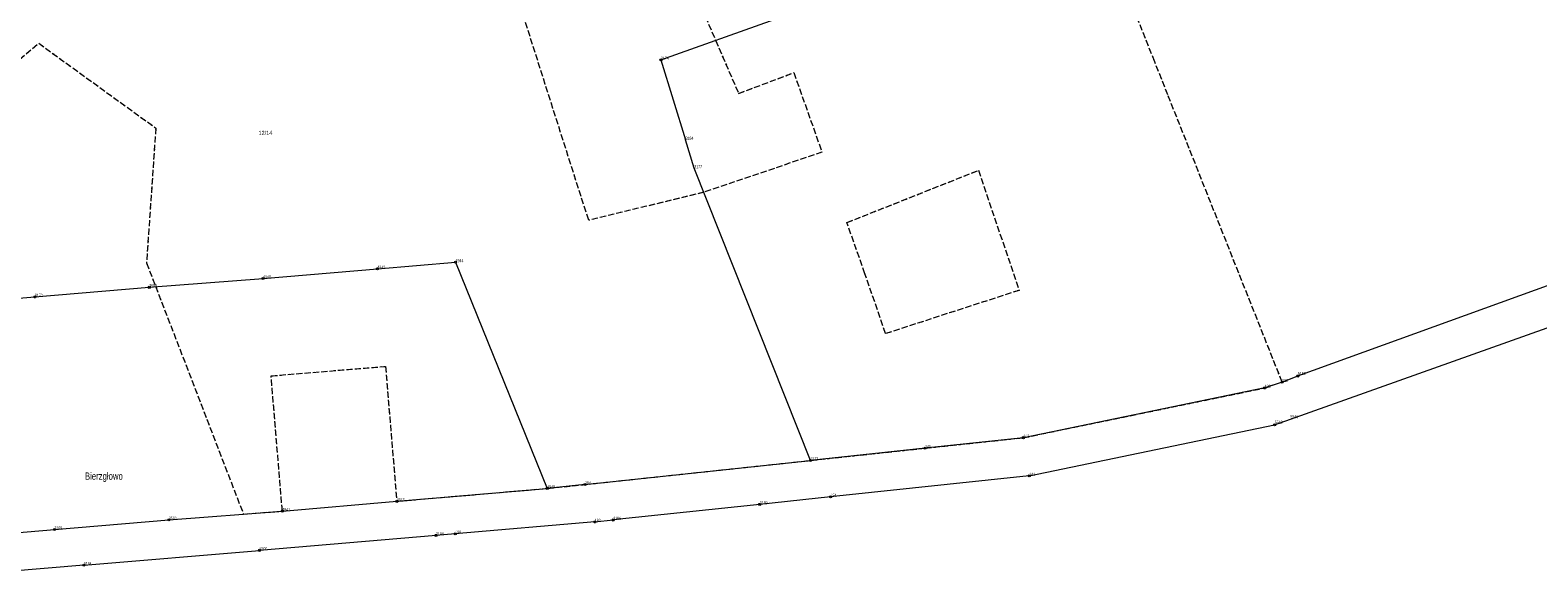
# Model space of a CAD drawing. Header units: metres. Extents: x 6524698 to 6533081, y 5883213 to 5896811.
# Tile 58 of 131: x 6529261 to 6529620, y 5889680 to 5889811. Entities that reach past the tile are written whole.
import ezdxf
from ezdxf.enums import TextEntityAlignment as Align

# ---------------------------------------------------------------- set-up
doc = ezdxf.new("R2010")
doc.units = ezdxf.units.M
for name, pattern in [('mapa zasadnicza$0$219-500', [0]), ('mapa zasadnicza$0$egkk-500', [2, 1.5, -0.5]), ('mapa zasadnicza$0$egug-500', [1, 0.5, -0.5])]:
    doc.linetypes.add(name, pattern=pattern)
for name, color, linetype in [('mapa zasadnicza$0$202-punkt graniczny', 7, 'Continuous'), ('mapa zasadnicza$0$202-punkt graniczny-Atr103', 7, 'Continuous'), ('mapa zasadnicza$0$203-punkt graniczny', 7, 'Continuous'), ('mapa zasadnicza$0$203-punkt graniczny-Atr103', 7, 'Continuous'), ('mapa zasadnicza$0$208-opis obrębu', 7, 'Continuous'), ('mapa zasadnicza$0$211-numer działki ewidencyjnej', 7, 'Continuous'), ('mapa zasadnicza$0$217-kontur klasyfikacyjny', 7, 'Continuous'), ('mapa zasadnicza$0$218-kontur użytku gruntowego', 7, 'Continuous'), ('mapa zasadnicza$0$219-działka ewidencyjna', 7, 'Continuous')]:
    doc.layers.add(name, color=color, linetype=linetype)
doc.styles.add('mapa zasadnicza$0$STANDARD', font='Working1250', dxfattribs={"width": 0.75})

# ---------------------------------------------------------------- blocks, each defined once
blk = doc.blocks.new('mapa zasadnicza$0$202')
at = {"color": 0, "linetype": 'Continuous', "lineweight": 0}
blk.add_circle((0, 0), 0.25, dxfattribs=at)
blk = doc.blocks.new('mapa zasadnicza$0$203')
at = {"linetype": 'Continuous', "lineweight": 0}
h = blk.add_hatch(color=0, dxfattribs=at)
edge = h.paths.add_edge_path()
edge.add_arc((0, 0), 0.045, 0, 360)

msp = doc.modelspace()

# ---------------------------------------------------------------- linework, layer by layer
at = {"layer": 'mapa zasadnicza$0$217-kontur klasyfikacyjny', "color": 92, "linetype": 'mapa zasadnicza$0$egkk-500', "lineweight": 18, "flags": 128}
for points in [[(6529528.8, 5889803.15), (6529503.31, 5889867.25)], [(6529413.7, 5889832.33), (6529424.09, 5889808.27)], [(6529393.81, 5889765.33), (6529376.61, 5889819.22)], [(6529196.82, 5889752.29), (6529262.66, 5889807.56)], [(6529262.66, 5889807.56), (6529290.58, 5889787.34)], [(6529424.09, 5889808.27), (6529429.57, 5889795.57)], [(6529531.94, 5889795.23), (6529528.8, 5889803.15)], [(6529429.57, 5889795.57), (6529442.73, 5889800.55)], [(6529442.73, 5889800.55), (6529449.45, 5889781.57)], [(6529559.19, 5889726.74), (6529531.94, 5889795.23)], [(6529290.58, 5889787.34), (6529288.37, 5889755.18)], [(6529449.45, 5889781.57), (6529421.27, 5889772.01)], [(6529455.39, 5889764.78), (6529486.78, 5889777.26)], [(6529486.78, 5889777.26), (6529496.45, 5889748.62)], [(6529421.27, 5889772.01), (6529393.81, 5889765.33)], [(6529459.7, 5889752.59), (6529455.39, 5889764.78)], [(6529288.37, 5889755.18), (6529311.48, 5889695.25)], [(6529464.63, 5889738.3), (6529459.7, 5889752.59)], [(6529496.45, 5889748.62), (6529464.63, 5889738.3)], [(6529318.08, 5889728.22), (6529345.36, 5889730.49)], [(6529320.76, 5889695.96), (6529318.08, 5889728.22)], [(6529345.36, 5889730.49), (6529348.04, 5889698.3)], [(6529497.47, 5889713.47), (6529555.02, 5889725.34)], [(6529555.02, 5889725.34), (6529559.19, 5889726.74)], [(6529474.04, 5889710.97), (6529497.47, 5889713.47)], [(6529446.71, 5889708.05), (6529474.04, 5889710.97)], [(6529392.93, 5889702.3), (6529446.71, 5889708.05)], [(6529383.95, 5889701.38), (6529392.93, 5889702.3)], [(6529348.04, 5889698.3), (6529383.95, 5889701.38)], [(6529311.48, 5889695.25), (6529320.76, 5889695.96)]]:
    msp.add_lwpolyline(points, dxfattribs=at)
at = {"layer": 'mapa zasadnicza$0$218-kontur użytku gruntowego', "color": 3, "linetype": 'mapa zasadnicza$0$egug-500', "lineweight": 18, "flags": 128}
for points in [[(6529528.8, 5889803.15), (6529503.31, 5889867.25)], [(6529413.7, 5889832.33), (6529424.09, 5889808.27)], [(6529393.81, 5889765.33), (6529376.61, 5889819.22)], [(6529196.82, 5889752.29), (6529262.66, 5889807.56)], [(6529262.66, 5889807.56), (6529290.58, 5889787.34)], [(6529424.09, 5889808.27), (6529429.57, 5889795.57)], [(6529531.94, 5889795.23), (6529528.8, 5889803.15)], [(6529429.57, 5889795.57), (6529442.73, 5889800.55)], [(6529442.73, 5889800.55), (6529449.45, 5889781.57)], [(6529559.19, 5889726.74), (6529531.94, 5889795.23)], [(6529290.58, 5889787.34), (6529288.37, 5889755.18)], [(6529449.45, 5889781.57), (6529421.27, 5889772.01)], [(6529455.39, 5889764.78), (6529486.78, 5889777.26)], [(6529486.78, 5889777.26), (6529496.45, 5889748.62)], [(6529421.27, 5889772.01), (6529393.81, 5889765.33)], [(6529459.7, 5889752.59), (6529455.39, 5889764.78)], [(6529288.37, 5889755.18), (6529311.48, 5889695.25)], [(6529464.63, 5889738.3), (6529459.7, 5889752.59)], [(6529496.45, 5889748.62), (6529464.63, 5889738.3)], [(6529318.08, 5889728.22), (6529345.36, 5889730.49)], [(6529320.76, 5889695.96), (6529318.08, 5889728.22)], [(6529345.36, 5889730.49), (6529348.04, 5889698.3)], [(6529497.47, 5889713.47), (6529555.02, 5889725.34)], [(6529555.02, 5889725.34), (6529559.19, 5889726.74)], [(6529474.04, 5889710.97), (6529497.47, 5889713.47)], [(6529446.71, 5889708.05), (6529474.04, 5889710.97)], [(6529392.93, 5889702.3), (6529446.71, 5889708.05)], [(6529383.95, 5889701.38), (6529392.93, 5889702.3)], [(6529348.04, 5889698.3), (6529383.95, 5889701.38)], [(6529311.48, 5889695.25), (6529320.76, 5889695.96)]]:
    msp.add_lwpolyline(points, dxfattribs=at)
at = {"layer": 'mapa zasadnicza$0$219-działka ewidencyjna', "color": 7, "linetype": 'mapa zasadnicza$0$219-500', "lineweight": 18, "flags": 128}
for points in [[(6529411.04, 5889803.62), (6529438.25, 5889813.31)], [(6529411.04, 5889803.62), (6529416.91, 5889784.52)], [(6529418.99, 5889777.74), (6529416.91, 5889784.52)], [(6529446.71, 5889708.05), (6529418.99, 5889777.74)], [(6529561.15, 5889717.88), (6529717.8, 5889773.63)], [(6529562.92, 5889728.2), (6529655.83, 5889761.83)], [(6529316.15, 5889751.43), (6529343.42, 5889753.75)], [(6529343.42, 5889753.75), (6529362.07, 5889755.34)], [(6529362.07, 5889755.34), (6529383.95, 5889701.38)], [(6529261.73, 5889747.05), (6529289.02, 5889749.35)], [(6529289.02, 5889749.35), (6529316.15, 5889751.43)], [(6529200.33, 5889741.87), (6529261.73, 5889747.05)], [(6529559.19, 5889726.74), (6529562.92, 5889728.2)], [(6529555.02, 5889725.34), (6529497.47, 5889713.47)], [(6529559.19, 5889726.74), (6529555.02, 5889725.34)], [(6529557.4, 5889716.54), (6529561.15, 5889717.88)], [(6529497.47, 5889713.47), (6529474.04, 5889710.97)], [(6529498.88, 5889704.39), (6529557.4, 5889716.54)], [(6529474.04, 5889710.97), (6529446.71, 5889708.05)], [(6529392.93, 5889702.3), (6529446.71, 5889708.05)], [(6529392.93, 5889702.3), (6529383.95, 5889701.38)], [(6529498.88, 5889704.39), (6529451.51, 5889699.36)], [(6529348.04, 5889698.3), (6529383.95, 5889701.38)], [(6529451.51, 5889699.36), (6529434.6, 5889697.56)], [(6529293.69, 5889693.89), (6529320.76, 5889695.96)], [(6529320.76, 5889695.96), (6529348.04, 5889698.3)], [(6529434.6, 5889697.56), (6529399.67, 5889693.85)], [(6529218.7, 5889687.53), (6529266.41, 5889691.58)], [(6529266.41, 5889691.58), (6529293.69, 5889693.89)], [(6529395.26, 5889693.38), (6529362, 5889690.56)], [(6529395.26, 5889693.38), (6529399.67, 5889693.85)], [(6529357.4, 5889690.17), (6529315.31, 5889686.6)], [(6529362, 5889690.56), (6529357.4, 5889690.17)], [(6529273.4, 5889683.05), (6529315.31, 5889686.6)], [(6529273.4, 5889683.05), (6529237.44, 5889680.04)]]:
    msp.add_lwpolyline(points, dxfattribs=at)

# ---------------------------------------------------------------- block references
at = {"layer": 'mapa zasadnicza$0$202-punkt graniczny', "color": 7, "linetype": 'Continuous', "lineweight": 18}
for p in [(6529411.04, 5889803.62), (6529343.42, 5889753.75), (6529362.07, 5889755.34), (6529289.02, 5889749.35), (6529316.15, 5889751.43), (6529261.73, 5889747.05), (6529562.92, 5889728.2), (6529555.02, 5889725.34), (6529559.19, 5889726.74), (6529557.4, 5889716.54), (6529497.47, 5889713.47), (6529474.04, 5889710.97), (6529446.71, 5889708.05), (6529392.93, 5889702.3), (6529498.88, 5889704.39), (6529383.95, 5889701.38), (6529451.51, 5889699.36), (6529320.76, 5889695.96), (6529348.04, 5889698.3), (6529434.6, 5889697.56), (6529266.41, 5889691.58), (6529293.69, 5889693.89), (6529395.26, 5889693.38), (6529399.67, 5889693.85), (6529357.4, 5889690.17), (6529362, 5889690.56), (6529315.31, 5889686.6), (6529273.4, 5889683.05)]:
    msp.add_blockref('mapa zasadnicza$0$202', p, dxfattribs=at)
at = {"layer": 'mapa zasadnicza$0$203-punkt graniczny', "color": 7, "linetype": 'Continuous', "lineweight": 18}
for p in [(6529416.91, 5889784.52), (6529418.99, 5889777.74), (6529561.15, 5889717.88)]:
    msp.add_blockref('mapa zasadnicza$0$203', p, dxfattribs=at)

# ---------------------------------------------------------------- texts
at = {"layer": 'mapa zasadnicza$0$202-punkt graniczny-Atr103', "color": 7, "style": 'mapa zasadnicza$0$STANDARD', "width": 0.667}
for s, p in [('3174', (6529411.04, 5889803.62)), ('4942', (6529343.42, 5889753.75)), ('4944', (6529362.07, 5889755.34)), ('3589', (6529289.02, 5889749.35)), ('4940', (6529316.15, 5889751.43)), ('3170', (6529261.73, 5889747.05)), ('132', (6529559.19, 5889726.74)), ('133', (6529555.02, 5889725.34)), ('142', (6529497.47, 5889713.47)), ('145', (6529474.04, 5889710.97)), ('3173', (6529446.71, 5889708.05)), ('184', (6529392.93, 5889702.3)), ('141', (6529498.88, 5889704.39)), ('4943', (6529348.04, 5889698.3)), ('4945', (6529383.95, 5889701.38)), ('154', (6529451.51, 5889699.36)), ('4941', (6529320.76, 5889695.96)), ('3189', (6529434.6, 5889697.56)), ('3169', (6529266.41, 5889691.58)), ('3590', (6529293.69, 5889693.89)), ('182', (6529395.26, 5889693.38)), ('3196', (6529399.67, 5889693.85)), ('3198', (6529357.4, 5889690.17)), ('198', (6529362, 5889690.56)), ('3200', (6529315.31, 5889686.6)), ('3194', (6529273.4, 5889683.05))]:
    msp.add_text(s, height=0.75, dxfattribs=at).set_placement(p)
for s, p in [('5150', (6529562.92, 5889728.2)), ('5542', (6529557.4, 5889716.54))]:
    msp.add_text(s, height=0.75, dxfattribs=at).set_placement(p, align=Align.BOTTOM_LEFT)
at = {"layer": 'mapa zasadnicza$0$203-punkt graniczny-Atr103', "color": 7, "style": 'mapa zasadnicza$0$STANDARD', "width": 0.667}
for s, p in [('3184', (6529416.91, 5889784.52)), ('3177', (6529418.99, 5889777.74))]:
    msp.add_text(s, height=0.75, dxfattribs=at).set_placement(p)
msp.add_text('5546', height=0.75, dxfattribs=at).set_placement((6529561.15, 5889717.88), align=Align.BOTTOM_LEFT)
at = {"layer": 'mapa zasadnicza$0$208-opis obrębu', "color": 7, "linetype": 'Continuous', "lineweight": 35, "style": 'mapa zasadnicza$0$STANDARD', "width": 0.79}
msp.add_text('Bierzgłowo', height=1.75, dxfattribs=at).set_placement((6529273.67, 5889703.44))
at = {"layer": 'mapa zasadnicza$0$211-numer działki ewidencyjnej', "color": 7, "linetype": 'Continuous', "lineweight": 18, "style": 'mapa zasadnicza$0$STANDARD', "width": 0.79}
msp.add_text('12/14', height=1, dxfattribs=at).set_placement((6529315.07, 5889786.68), align=Align.TOP_LEFT)

doc.saveas('drawing.dxf')
